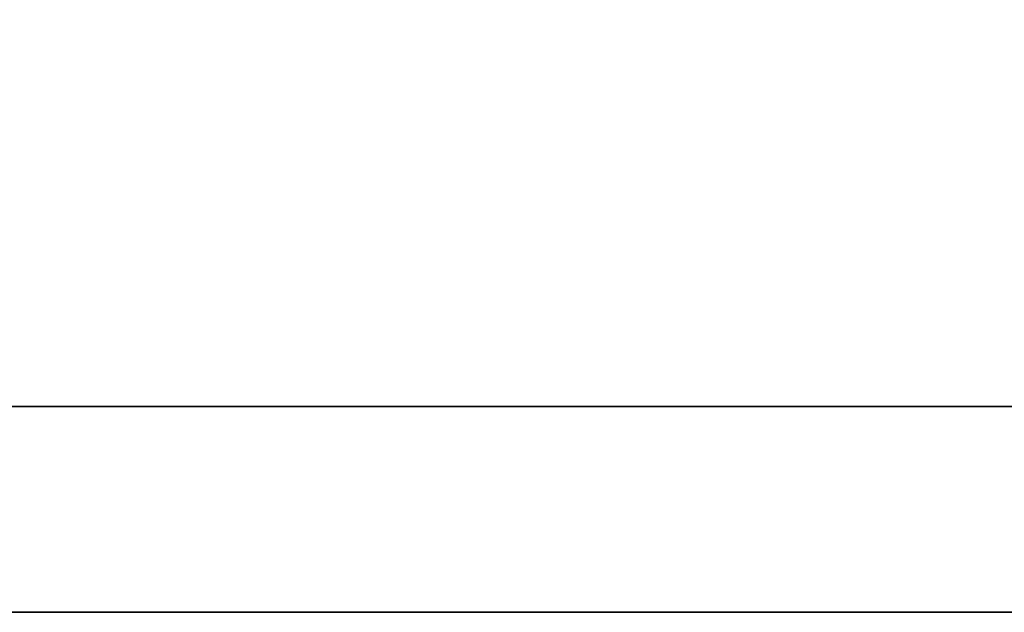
# Model space of a CAD drawing. Header units: millimetres. Extents: x 703 to 847, y 283 to 362.
# Tile 13 of 55: x 828.125 to 828.354, y 323.439 to 323.577. Entities that reach past the tile are written whole.
import ezdxf

# ---------------------------------------------------------------- set-up
doc = ezdxf.new("R2010")
doc.units = ezdxf.units.MM
doc.header["$LTSCALE"] = 0.05
doc.layers.add('DIM', color=4, linetype='CONTINUOUS')
doc.layers.add('layer 1', color=7, linetype='CONTINUOUS')

# ---------------------------------------------------------------- blocks, each defined once
blk = doc.blocks.new('TBI MOTION logo(完整正式版)')
at = {"layer": 'layer 1', "color": 22, "lineweight": 35}
blk.add_open_spline([(75.90875, -9.47875), (75.90875, -9.47875), (75.90875, -12.28625), (75.90875, -12.28625), (75.90875, -12.28625), (75.90875, -12.28625), (75.90875, -12.47875), (75.90875, -12.47875), (75.90875, -12.47875), (75.90875, -12.47875), (75.71625, -12.47875), (75.71625, -12.47875), (75.71625, -12.47875), (75.71625, -12.47875), (-88.32875, -12.47875), (-88.32875, -12.47875), (-88.32875, -12.47875), (-88.32875, -12.47875), (-88.32875, -13.29375), (-88.32875, -13.29375), (-88.32875, -13.29375), (-88.32875, -13.29375), (82.89125, -13.29375), (82.89125, -13.29375), (82.89125, -13.29375), (82.89125, -13.29375), (75.90875, -9.47875), (75.90875, -9.47875)], degree=3, knots=[0, 0, 0, 0, 0.1428571, 0.1428571, 0.1428571, 0.1428572, 0.2857143, 0.2857143, 0.2857143, 0.2857143, 0.4285714, 0.4285714, 0.4285714, 0.4285714, 0.5714286, 0.5714286, 0.5714286, 0.5714286, 0.7142857, 0.7142857, 0.7142857, 0.7142857, 0.8571429, 0.8571429, 0.8571429, 0.8571429, 1, 1, 1, 1], dxfattribs=at)

msp = doc.modelspace()

# ---------------------------------------------------------------- block references
at = {"layer": 'DIM', "color": 7, "xscale": 0.0588462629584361, "yscale": 0.0588462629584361, "zscale": 0.0588462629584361}
msp.add_blockref('TBI MOTION logo(完整正式版)', (826.97477, 324.22143), dxfattribs=at)

doc.saveas('drawing.dxf')
